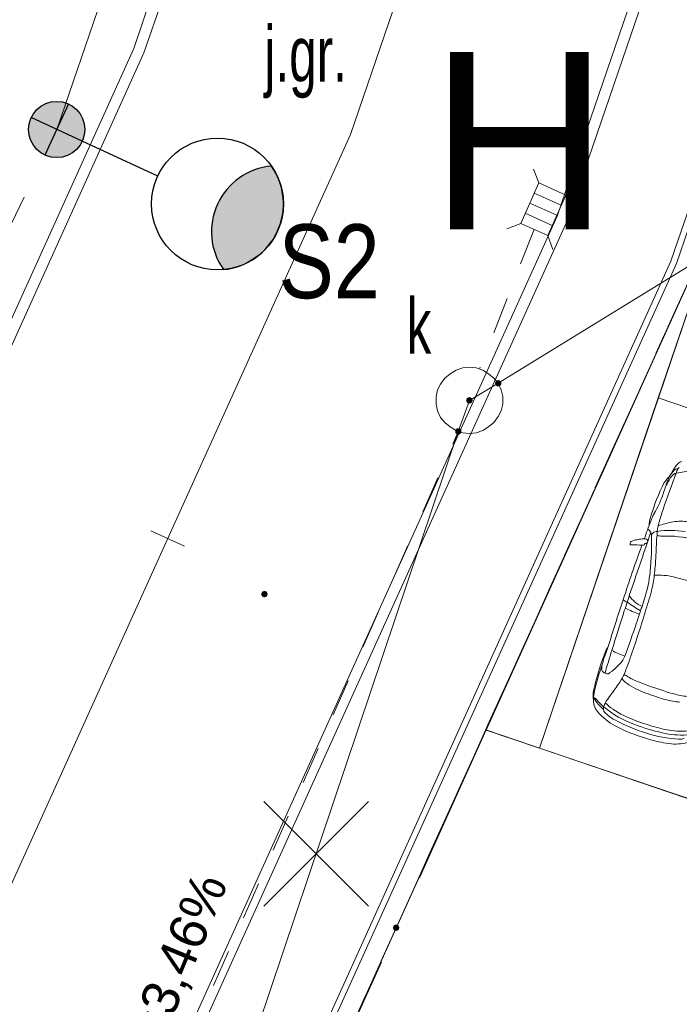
# Model space of a CAD drawing. Header units: metres. Extents: x 6541766 to 6542290, y 5894743 to 5895338.
# Tile 49 of 78: x 6541948 to 6541957, y 5895228 to 5895241. Entities that reach past the tile are written whole.
import ezdxf

# ---------------------------------------------------------------- set-up
doc = ezdxf.new("R2010")
doc.units = ezdxf.units.M
for name, pattern in [('0.5_0.5', [1, 0.5, -0.5]), ('DASHED', [0.75, 0.5, -0.25]), ('egkk-500', [2, 1.5, -0.5]), ('egug-500', [1, 0.5, -0.5])]:
    doc.linetypes.add(name, pattern=pattern)
for name, color, linetype in [('217-kontur klasyfikacyjny', 7, 'Continuous'), ('218-kontur użytku gruntowego', 7, 'Continuous'), ('219-działka ewidencyjna', 7, 'Continuous'), ('_dr_krawężnik wystający 15x30', 214, 'Continuous'), ('_rozbiórki', 1, 'Continuous'), ('jezdnia-Atr17', 7, 'Continuous'), ('przewód kanalizacyjny', 7, 'Continuous'), ('studnia kanalizacyjna', 7, 'Continuous'), ('studnia kanalizacyjna-Atr17', 7, 'Continuous')]:
    doc.layers.add(name, color=color, linetype=linetype)
for name, color, linetype, lineweight in [('_dr_obrzeże 8x30', 210, 'Continuous', 30), ('_dr_ścieki kd', 36, 'Continuous', 30), ('A-OPIS', 4, 'Continuous', 20), ('A-OZNACZENIA', 7, 'Continuous', 15), ('A-PZT', 4, 'Continuous', 9), ('IE - Kable projektowane', 1, 'DASHED', 20), ('IE - podklad', 8, 'Continuous', 9), ('IE - SŁUP', 1, 'Continuous', 30), ('IE - SŁUP 150W', 1, 'Continuous', 30)]:
    doc.layers.add(name, color=color, linetype=linetype, lineweight=lineweight)
doc.layers.add('A-ZIELŃ - PROJ -B', color=7, linetype='Continuous', lineweight=13, true_color=0x91c200)
doc.styles.add('ARIAL', font='arial.ttf')
doc.styles.add('MtXpl_Arial22', font='arial.ttf', dxfattribs={"height": 0.2})
doc.styles.add('MtXpl_Arial67', font='arial.ttf', dxfattribs={"height": 0.2})

# ---------------------------------------------------------------- blocks, each defined once
blk = doc.blocks.new('blok - sanitarne pzt chelmza ng')
at = {"layer": '_dr_ścieki kd', "linetype": '0.5_0.5', "lineweight": 9}
for p, q in [((6542455.305, 5895238.63), (6542454.571, 5895236.754)), ((6542446.122, 5895217.434), (6542454.28, 5895235.9))]:
    blk.add_line(p, q, dxfattribs=at)
at = {"layer": '_dr_ścieki kd', "lineweight": 9, "flags": 128}
for points in [[(6542455.368, 5895239.259), (6542455.297, 5895239.446)], [(6542455.733, 5895239.096), (6542455.368, 5895239.259), (6542455.123, 5895238.712), (6542455.488, 5895238.548), (6542455.733, 5895239.096)], [(6542455.733, 5895239.096), (6542455.92, 5895239.167)], [(6542455.672, 5895238.959), (6542455.307, 5895239.122)], [(6542455.611, 5895238.822), (6542455.246, 5895238.986)], [(6542455.549, 5895238.685), (6542455.184, 5895238.849)], [(6542455.123, 5895238.712), (6542454.936, 5895238.64)], [(6542455.488, 5895238.548), (6542455.559, 5895238.361)]]:
    blk.add_lwpolyline(points, dxfattribs=at)
at = {"layer": '_rozbiórki', "lineweight": 9}
for p, q in [((6542451.652, 5895230.895), (6542453.066, 5895229.481)), ((6542453.066, 5895230.895), (6542451.652, 5895229.481))]:
    blk.add_line(p, q, dxfattribs=at)
at = {"layer": 'przewód kanalizacyjny', "color": 34, "linetype": 'Continuous', "lineweight": 9}
for p, q in [((6542454.82, 5895236.55), (6542523.08, 5895278.6)), ((6542454.82, 5895236.55), (6542481.059, 5895252.714)), ((6542454.43, 5895236.32), (6542454.82, 5895236.55)), ((6542454.43, 5895236.32), (6542454.82, 5895236.55)), ((6542454.28, 5895235.9), (6542454.43, 5895236.32)), ((6542454.28, 5895235.9), (6542454.43, 5895236.32)), ((6542419.51, 5895132.49), (6542454.28, 5895235.9)), ((6542428.063, 5895157.928), (6542454.28, 5895235.9))]:
    blk.add_line(p, q, dxfattribs=at)
at = {"layer": 'studnia kanalizacyjna', "color": 34, "linetype": 'Continuous', "lineweight": 9}
for p, q in [((6542454.25, 5895236.73), (6542454.34, 5895236.76)), ((6542454.34, 5895236.76), (6542454.43, 5895236.77)), ((6542454.43, 5895236.77), (6542454.52, 5895236.76)), ((6542454.52, 5895236.76), (6542454.61, 5895236.73)), ((6542454.04, 5895236.54), (6542454.1, 5895236.62)), ((6542454.1, 5895236.62), (6542454.17, 5895236.68)), ((6542454.17, 5895236.68), (6542454.25, 5895236.73)), ((6542454.61, 5895236.73), (6542454.69, 5895236.68)), ((6542454.69, 5895236.68), (6542454.76, 5895236.62)), ((6542454.76, 5895236.62), (6542454.82, 5895236.55)), ((6542454, 5895236.46), (6542454.04, 5895236.54)), ((6542454.82, 5895236.55), (6542454.86, 5895236.46)), ((6542453.98, 5895236.37), (6542454, 5895236.46)), ((6542453.98, 5895236.27), (6542453.98, 5895236.37)), ((6542454.86, 5895236.46), (6542454.88, 5895236.37)), ((6542454.88, 5895236.37), (6542454.88, 5895236.27)), ((6542454, 5895236.18), (6542453.98, 5895236.27)), ((6542454.88, 5895236.27), (6542454.86, 5895236.18)), ((6542454.04, 5895236.09), (6542454, 5895236.18)), ((6542454.1, 5895236.02), (6542454.04, 5895236.09)), ((6542454.82, 5895236.1), (6542454.76, 5895236.02)), ((6542454.86, 5895236.18), (6542454.82, 5895236.1)), ((6542454.17, 5895235.96), (6542454.1, 5895236.02)), ((6542454.25, 5895235.91), (6542454.17, 5895235.96)), ((6542454.69, 5895235.96), (6542454.61, 5895235.91)), ((6542454.76, 5895236.02), (6542454.69, 5895235.96)), ((6542454.34, 5895235.88), (6542454.25, 5895235.91)), ((6542454.43, 5895235.87), (6542454.34, 5895235.88)), ((6542454.52, 5895235.88), (6542454.43, 5895235.87)), ((6542454.61, 5895235.91), (6542454.52, 5895235.88))]:
    blk.add_line(p, q, dxfattribs=at)
at = {"layer": '_dr_ścieki kd', "linetype": '0.5_0.5', "lineweight": 9, "style": 'MtXpl_Arial22'}
blk.add_text('L=22,2m i=3,46%', height=0.5, rotation=67.5246, dxfattribs=at).set_placement((6542449.079, 5895224.73))
at = {"layer": 'studnia kanalizacyjna-Atr17', "color": 34, "lineweight": 9, "width": 0.667}
blk.add_text('k', height=0.75, dxfattribs=at).set_placement((6542453.58, 5895236.95))
blk = doc.blocks.new('blok - podklad szary rfqfqw')
at = {"color": 8, "lineweight": 9}
for p, q in [((6541966.42, 5895279.76), (6541952.825, 5895239.915)), ((6541952.825, 5895239.915), (6541947.806, 5895228.822))]:
    blk.add_line(p, q, dxfattribs=at)
at = {"color": 8, "linetype": 'ByBlock', "lineweight": 9}
for p, q in [((6541957.225, 5895235.337), (6541957.441, 5895235.37)), ((6541950.58, 5895234.348), (6541950.125, 5895234.554))]:
    blk.add_line(p, q, dxfattribs=at)
for centre, radius, start, end in [((6541957.546, 5895235.169), 0.418, 134.7877, 149.3689), ((6541957.335, 5895235.374), 0.124, 106.3103, 132.0834), ((6541969.906, 5895230.484), 13.578, 159.0591, 161.2754), ((6541958.602, 5895234.363), 1.715, 147.2412, 152.3476), ((6541956.864, 5895235.514), 0.348, 315.7363, 326.4254), ((6541957.477, 5895235.095), 0.395, 134.7168, 152.0167), ((6541956.005, 5895235.982), 1.325, 330.1157, 333.0891), ((6541957.257, 5895235.223), 0.118, 105.7646, 145.2232), ((6541957.24, 5895235.342), 0.0527, 81.86, 140.5345), ((6541957.544, 5895235.247), 0.331, 153.5248, 164.1484), ((6541957.28, 5895235.377), 0.0372, 110.4707, 151.415), ((6541959.421, 5895234.003), 2.647, 152.9043, 163.8747), ((6541952.586, 5895236.573), 4.714, 340.81, 343.0265), ((6541957.413, 5895234.99), 0.411, 136.8307, 147.9741), ((6541957.887, 5895234.931), 0.835, 155.2904, 161.4417), ((6541955.665, 5895235.533), 1.464, 329.7245, 339.6581), ((6541957.51, 5895234.467), 0.666, 150.5441, 160.8639), ((6541962.355, 5895233.067), 5.597, 161.4995, 163.4094), ((6541962.468, 5895232.506), 5.997, 158.6971, 161.1201), ((6541957.148, 5895234.634), 0.289, 159.0107, 181.2399), ((6541957.691, 5895234.477), 0.725, 164.9893, 174.4274), ((6541957.511, 5895232.987), 1.721, 101.7792, 107.9165), ((6541957.296, 5895233.942), 0.743, 84.6537, 100.5897), ((6541956.798, 5895234.497), 0.0912, 24.1604, 62.1018), ((6541958.541, 5895233.924), 1.769, 159.8141, 164.0321), ((6541956.594, 5895234.45), 0.299, 357.7466, 16.4266), ((6541956.99, 5895234.431), 0.124, 115.1851, 145.0442), ((6541956.963, 5895234.476), 0.0718, 85.2264, 111.4836), ((6541959.429, 5895234.289), 2.473, 173.9979, 177.6838), ((6541957.03, 5895234.879), 0.394, 260.3376, 270.4403), ((6541957.153, 5895233.418), 1.144, 80.2642, 99.2527), ((6541979.407, 5895226.163), 24.084, 160.0961, 161.958), ((6542010.526, 5895215.652), 56.868, 160.7505, 161.6106), ((6541956.644, 5895234.38), 0.0425, 162.466, 191.7098), ((6541956.608, 5895234.372), 0.00586, 181.655, 275.7889), ((6541956.64, 5895234.38), 0.0396, 125.4297, 161.152), ((6541956.648, 5895235.709), 1.343, 268.2875, 269.5614), ((6541956.678, 5895234.307), 0.122, 98.8308, 119.8154), ((6541956.656, 5895232.705), 1.66, 86.3617, 90.6272), ((6541956.773, 5895234.033), 0.411, 96.3225, 106.044), ((6541956.816, 5895233.851), 0.597, 92.1437, 98.5219), ((6541956.771, 5895234.391), 0.0304, 252.6688, 330.2332), ((6541956.797, 5895234.376), 0.0711, 67.4812, 92.3639), ((6541956.818, 5895234.357), 0.0286, 89.6013, 136.7781), ((6541956.812, 5895234.413), 0.0281, 282.5553, 334.8272), ((6541956.809, 5895234.414), 0.0312, 334.5323, 62.1009), ((6541952.515, 5895234.427), 4.378, 353.6907, 0.14), ((6541962.459, 5895234.049), 5.511, 176.4583, 178.6078), ((6541956.869, 5895219.694), 14.792, 88.7176, 89.3643), ((6541957.054, 5895232.692), 1.795, 70.6666, 85.332), ((6541952.627, 5895234.443), 4.33, 353.5381, 356.5543), ((6541955.607, 5895234.096), 1.268, 345.6067, 353.2359), ((6541955.718, 5895234.066), 1.216, 344.7588, 354.7737), ((6541956.967, 5895232.91), 1.047, 77.7935, 92.0847), ((6541956.498, 5895230.947), 3.064, 70.3839, 76.9638), ((6541944.556, 5895237.197), 12.746, 343.2912, 344.4516), ((6541949.935, 5895235.659), 7.215, 342.2099, 344.6258), ((6541987.661, 5895223.319), 32.813, 161.6999, 162.8769), ((6541956.635, 5895233.794), 0.215, 233.3895, 250.0881), ((6541951.946, 5895234.987), 4.822, 341.6942, 343.189), ((6541957.564, 5895234.951), 1.688, 233.5787, 240.9385), ((6541956.924, 5895233.896), 0.397, 213.0792, 246.2195), ((6542033.781, 5895208.696), 81.133, 162.21844, 162.61444), ((6541957.582, 5895235.639), 2.371, 243.8286, 248.8787), ((6541945.009, 5895236.966), 12.307, 340.4015, 343.4246), ((6541935.801, 5895240.553), 22.107, 340.878, 341.3275), ((6541968.976, 5895229.396), 12.894, 161.2899, 161.5574), ((6541944.659, 5895237.304), 12.675, 339.4897, 341.641), ((6541957.944, 5895232.213), 1.819, 156.5984, 163.1837), ((6541959.613, 5895231.736), 3.537, 159.4042, 163.1847), ((6541968.085, 5895229.248), 12.297, 162.5355, 164.0274), ((6541956.461, 5895232.85), 0.206, 140.7257, 155.5293), ((6541956.885, 5895233.926), 1.121, 241.7882, 251.5495), ((6541960.373, 5895231.375), 4.371, 161.5402, 166.9449), ((6541956.46, 5895232.691), 0.242, 163.6092, 180.3183), ((6541956.3, 5895232.934), 0.24, 312.3168, 342.7589), ((6541954.693, 5895233.433), 2.001, 338.5147, 342.6907), ((6541958.658, 5895231.893), 2.597, 160.9976, 169.4562), ((6541956.285, 5895232.696), 0.0683, 185.4451, 250.4988), ((6541956.311, 5895232.731), 0.11, 244.0523, 259.5567), ((6541956.166, 5895232.866), 0.281, 300.4883, 308.8023), ((6541955.445, 5895233.755), 1.426, 309.0189, 315.5366), ((6541964.03, 5895229.781), 8.025, 158.6654, 159.3258), ((6541956.298, 5895232.647), 0.0255, 254.889, 296.0443), ((6541953.879, 5895234.242), 3.11, 323.7162, 327.1378), ((6541955.989, 5895232.851), 0.583, 329.4877, 336.0301), ((6541956.896, 5895232.924), 0.548, 222.3984, 235.5549), ((6541956.246, 5895232.102), 0.581, 55.6901, 61.7242), ((6541956.992, 5895233.255), 0.792, 238.1657, 250.6541), ((6541958.734, 5895237.63), 5.501, 248.6268, 252.2742), ((6541956.532, 5895232.331), 0.429, 174.9988, 188.1418), ((6541956.817, 5895232.255), 0.71, 171.286, 181.2654), ((6541889.334, 5895280.215), 82.353, 324.41719, 324.50796), ((6541957.258, 5895233.572), 1.289, 238.5622, 251.4013), ((6541957.609, 5895233.972), 1.674, 250.8174, 257.1755), ((6541956.37, 5895232.276), 0.265, 187.9799, 228.276), ((6541956.913, 5895232.855), 0.981, 214.8844, 226.9167), ((6541956.109, 5895232.265), 0.0345, 54.0892, 90.8866), ((6541956.023, 5895232.152), 0.176, 41.9597, 52.8597), ((6541956.811, 5895232.816), 0.855, 219.714, 228.4765), ((6541956.746, 5895231.997), 0.532, 153.2139, 159.8245), ((6541956.668, 5895232.608), 0.551, 223.3218, 237.3813), ((6541956.626, 5895232.042), 0.405, 141.2871, 151.3524), ((6541957.775, 5895234.785), 2.605, 249.1311, 254.6274), ((6541957.329, 5895233.106), 0.868, 253.6294, 266.2865), ((6541957.528, 5895233.559), 1.253, 256.6175, 264.8824), ((6541956.333, 5895232.153), 0.0908, 162.3135, 215.9884), ((6541957.153, 5895233.278), 1.428, 230.5045, 249.9486), ((6541956.646, 5895232.483), 0.545, 224.7959, 242.3873), ((6541957.137, 5895233.292), 1.38, 236.2745, 250.2505), ((6541956.769, 5895232.604), 0.779, 222.4175, 244.6615), ((6541957.592, 5895234.258), 2.556, 242.0347, 252.4908), ((6541957.798, 5895234.943), 3.158, 249.0856, 254.8371), ((6541957.542, 5895234.162), 2.519, 243.9284, 254.8168), ((6541957.595, 5895234.375), 2.61, 249.0858, 257.6511), ((6541957.34, 5895233.188), 1.344, 254.1383, 265.4018), ((6541957.292, 5895232.431), 0.585, 264.1433, 279.3453), ((6541957.336, 5895233.351), 1.614, 251.4574, 267.3754), ((6541957.323, 5895233.202), 1.536, 253.3201, 263.9539), ((6541957.296, 5895232.898), 1.104, 256.4258, 273.7649), ((6541957.214, 5895232.385), 0.712, 265.8171, 285.653), ((6541957.275, 5895231.855), 0.117, 263.9611, 298.31)]:
    blk.add_arc(centre, radius, start, end, dxfattribs=at)
at = {"color": 8, "linetype": 'Continuous', "lineweight": 9, "extrusion": (0, 0, -1)}
for points in [[(-6541954.782, 5895236.526), (-6541954.796, 5895236.588), (-6541954.776, 5895236.56)], [(-6541954.782, 5895236.526), (-6541954.796, 5895236.588), (-6541954.776, 5895236.56)], [(-6541954.796, 5895236.588), (-6541954.782, 5895236.526), (-6541954.81, 5895236.506)], [(-6541954.796, 5895236.588), (-6541954.782, 5895236.526), (-6541954.81, 5895236.506)], [(-6541954.796, 5895236.588), (-6541954.81, 5895236.506), (-6541954.83, 5895236.594)], [(-6541954.796, 5895236.588), (-6541954.81, 5895236.506), (-6541954.83, 5895236.594)], [(-6541954.83, 5895236.594), (-6541954.81, 5895236.506), (-6541954.844, 5895236.512)], [(-6541954.83, 5895236.594), (-6541954.81, 5895236.506), (-6541954.844, 5895236.512)], [(-6541954.83, 5895236.594), (-6541954.844, 5895236.512), (-6541954.858, 5895236.574)], [(-6541954.83, 5895236.594), (-6541954.844, 5895236.512), (-6541954.858, 5895236.574)], [(-6541954.858, 5895236.574), (-6541954.844, 5895236.512), (-6541954.864, 5895236.54)], [(-6541954.858, 5895236.574), (-6541954.844, 5895236.512), (-6541954.864, 5895236.54)], [(-6541954.398, 5895236.352), (-6541954.43, 5895236.275), (-6541954.43, 5895236.365)], [(-6541954.43, 5895236.365), (-6541954.43, 5895236.275), (-6541954.462, 5895236.288)], [(-6541954.43, 5895236.365), (-6541954.462, 5895236.288), (-6541954.462, 5895236.352)], [(-6541954.398, 5895236.288), (-6541954.398, 5895236.352), (-6541954.385, 5895236.32)], [(-6541954.398, 5895236.352), (-6541954.398, 5895236.288), (-6541954.43, 5895236.275)], [(-6541954.462, 5895236.352), (-6541954.462, 5895236.288), (-6541954.475, 5895236.32)], [(-6541954.24, 5895235.879), (-6541954.259, 5895235.94), (-6541954.237, 5895235.914)], [(-6541954.24, 5895235.879), (-6541954.259, 5895235.94), (-6541954.237, 5895235.914)], [(-6541954.259, 5895235.94), (-6541954.24, 5895235.879), (-6541954.266, 5895235.857)], [(-6541954.259, 5895235.94), (-6541954.24, 5895235.879), (-6541954.266, 5895235.857)], [(-6541954.259, 5895235.94), (-6541954.266, 5895235.857), (-6541954.294, 5895235.943)], [(-6541954.259, 5895235.94), (-6541954.266, 5895235.857), (-6541954.294, 5895235.943)], [(-6541954.294, 5895235.943), (-6541954.266, 5895235.857), (-6541954.301, 5895235.86)], [(-6541954.294, 5895235.943), (-6541954.266, 5895235.857), (-6541954.301, 5895235.86)], [(-6541954.294, 5895235.943), (-6541954.301, 5895235.86), (-6541954.32, 5895235.921)], [(-6541954.294, 5895235.943), (-6541954.301, 5895235.86), (-6541954.32, 5895235.921)], [(-6541954.32, 5895235.921), (-6541954.301, 5895235.86), (-6541954.323, 5895235.886)], [(-6541954.32, 5895235.921), (-6541954.301, 5895235.86), (-6541954.323, 5895235.886)], [(-6541951.628, 5895233.668), (-6541951.628, 5895233.732), (-6541951.615, 5895233.7)], [(-6541951.628, 5895233.668), (-6541951.628, 5895233.732), (-6541951.615, 5895233.7)], [(-6541951.628, 5895233.732), (-6541951.66, 5895233.655), (-6541951.66, 5895233.745)], [(-6541951.628, 5895233.732), (-6541951.66, 5895233.655), (-6541951.66, 5895233.745)], [(-6541951.628, 5895233.732), (-6541951.628, 5895233.668), (-6541951.66, 5895233.655)], [(-6541951.628, 5895233.732), (-6541951.628, 5895233.668), (-6541951.66, 5895233.655)], [(-6541951.66, 5895233.745), (-6541951.66, 5895233.655), (-6541951.692, 5895233.668)], [(-6541951.66, 5895233.745), (-6541951.692, 5895233.668), (-6541951.692, 5895233.732)], [(-6541951.66, 5895233.745), (-6541951.66, 5895233.655), (-6541951.692, 5895233.668)], [(-6541951.66, 5895233.745), (-6541951.692, 5895233.668), (-6541951.692, 5895233.732)], [(-6541951.692, 5895233.732), (-6541951.692, 5895233.668), (-6541951.705, 5895233.7)], [(-6541951.692, 5895233.732), (-6541951.692, 5895233.668), (-6541951.705, 5895233.7)], [(-6541953.408, 5895229.158), (-6541953.408, 5895229.222), (-6541953.395, 5895229.19)], [(-6541953.408, 5895229.222), (-6541953.44, 5895229.145), (-6541953.44, 5895229.235)], [(-6541953.408, 5895229.222), (-6541953.408, 5895229.158), (-6541953.44, 5895229.145)], [(-6541953.44, 5895229.235), (-6541953.44, 5895229.145), (-6541953.472, 5895229.158)], [(-6541953.44, 5895229.235), (-6541953.472, 5895229.158), (-6541953.472, 5895229.222)], [(-6541953.472, 5895229.222), (-6541953.472, 5895229.158), (-6541953.485, 5895229.19)]]:
    blk.add_solid(points, dxfattribs=at)
at = {"layer": '217-kontur klasyfikacyjny', "color": 8, "linetype": 'egkk-500', "lineweight": 9}
for p, q in [((6541957.57, 5895238.32), (6541953.44, 5895229.19)), ((6541953.44, 5895229.19), (6541949.13, 5895219.61))]:
    blk.add_line(p, q, dxfattribs=at)
at = {"layer": '218-kontur użytku gruntowego', "color": 8, "linetype": 'egug-500', "lineweight": 9}
for p, q in [((6541953.44, 5895229.19), (6541957.57, 5895238.32)), ((6541957.57, 5895238.32), (6541953.44, 5895229.19)), ((6541949.13, 5895219.61), (6541953.44, 5895229.19)), ((6541953.44, 5895229.19), (6541949.13, 5895219.61))]:
    blk.add_line(p, q, dxfattribs=at)
at = {"layer": '219-działka ewidencyjna', "color": 8, "linetype": '0.5_0.5', "lineweight": 9}
for p, q in [((6541953.44, 5895229.19), (6541957.57, 5895238.32)), ((6541949.13, 5895219.61), (6541953.44, 5895229.19))]:
    blk.add_line(p, q, dxfattribs=at)
at = {"layer": '_dr_krawężnik wystający 15x30', "color": 8, "lineweight": 9}
for p, q in [((6541959.225, 5895268.428), (6541949.893, 5895241.076)), ((6541955.757, 5895238.754), (6541965.856, 5895268.351)), ((6541955.618, 5895238.81), (6541965.665, 5895268.258)), ((6541958.975, 5895267.23), (6541950.032, 5895241.02)), ((6541949.893, 5895241.076), (6541944.936, 5895230.12)), ((6541950.032, 5895241.02), (6541945.073, 5895230.058)), ((6541950.539, 5895227.585), (6541955.618, 5895238.81)), ((6541950.676, 5895227.523), (6541955.757, 5895238.754))]:
    blk.add_line(p, q, dxfattribs=at)
at = {"layer": '_dr_obrzeże 8x30', "color": 8, "lineweight": 9}
for p, q in [((6541957.154, 5895238.202), (6541967.723, 5895269.18)), ((6541957.228, 5895238.172), (6541967.825, 5895269.229)), ((6541952.042, 5895226.905), (6541957.154, 5895238.202)), ((6541952.115, 5895226.872), (6541957.228, 5895238.172))]:
    blk.add_line(p, q, dxfattribs=at)
at = {"layer": 'A-OZNACZENIA', "color": 8, "linetype": 'DASHED', "lineweight": 9, "ltscale": 5}
blk.add_line((6541949.13, 5895219.61), (6541957.57, 5895238.32), dxfattribs=at)
at = {"layer": 'A-PZT', "color": 8, "lineweight": 9}
for p, q in [((6541958.589, 5895241.088), (6541956.983, 5895236.352)), ((6541956.983, 5895236.352), (6541955.377, 5895231.617)), ((6541956.983, 5895236.352), (6541959.351, 5895235.549)), ((6541959.351, 5895235.549), (6541956.983, 5895236.352)), ((6541952.583, 5895227.285), (6541954.65, 5895231.864)), ((6541954.65, 5895231.864), (6541965.416, 5895228.192)), ((6541955.377, 5895231.617), (6541957.745, 5895230.814))]:
    blk.add_line(p, q, dxfattribs=at)
at = {"layer": 'A-ZIELŃ - PROJ -B', "color": 8, "lineweight": 9}
for p, q in [((6541955.377, 5895231.617), (6541958.589, 5895241.088)), ((6541957.57, 5895238.32), (6541954.657, 5895231.862)), ((6541954.657, 5895231.862), (6541955.377, 5895231.617))]:
    blk.add_line(p, q, dxfattribs=at)
at = {"layer": 'A-OPIS', "color": 8, "lineweight": 9, "style": 'MtXpl_Arial67'}
blk.add_text('H', height=2.4, dxfattribs=at).set_placement((6541953.895, 5895238.63))
at = {"layer": 'jezdnia-Atr17', "color": 8, "lineweight": 9, "width": 0.667}
blk.add_text('j.gr.', height=0.75, dxfattribs=at).set_placement((6541951.66, 5895240.63))
blk = doc.blocks.new('BLOK - IE fewafdeaw')
at = {"layer": 'IE - SŁUP 150W', "ltscale": 0.75}
for points in [[(6541749.231, 5895239.982, 1), (6541748.472, 5895239.982, 1)], [(6541751.754, 5895239.488, 0.57735), (6541751.105, 5895238.087, 0.57735)]]:
    blk.add_hatch(color=8, dxfattribs=at).paths.add_polyline_path(points)
at = {"layer": 'IE - Kable projektowane', "color": 8, "ltscale": 5}
for p, q in [((6541748.852, 5895239.982, 86.721), (6541758.583, 5895268.41, 86.721)), ((6541740.817, 5895223.302, 86.721), (6541748.852, 5895239.982, 86.721))]:
    blk.add_line(p, q, dxfattribs=at)
at = {"layer": 'IE - SŁUP 150W', "color": 8, "ltscale": 0.75}
for p, q in [((6541749.011, 5895240.327, -86.721), (6541748.692, 5895239.637, -86.721)), ((6541749.196, 5895239.822, -86.721), (6541748.507, 5895240.142, -86.721)), ((6541750.217, 5895239.349, -86.721), (6541749.196, 5895239.822, -86.721))]:
    blk.add_line(p, q, dxfattribs=at)
for centre, radius in [((6541748.852, 5895239.982, -86.721), 0.38), ((6541751.025, 5895238.975, -86.721), 0.891)]:
    blk.add_circle(centre, radius, dxfattribs=at)
for centre, start, end in [((6541751.834, 5895238.6, -86.721), 95.1409, 215.1409), ((6541751.025, 5895238.975, -86.721), 275.1409, 35.1409)]:
    blk.add_arc(centre, 0.891, start, end, dxfattribs=at)
at = {"layer": 'IE - SŁUP', "color": 8, "style": 'ARIAL', "width": 0.8}
blk.add_text('S2', height=1, dxfattribs=at).set_placement((6541751.851, 5895237.7))

msp = doc.modelspace()

# ---------------------------------------------------------------- block references
at = {"layer": '_dr_ścieki kd', "lineweight": 9}
msp.add_blockref('blok - sanitarne pzt chelmza ng', (-500, 0), dxfattribs=at)
at = {"layer": 'IE - Kable projektowane'}
msp.add_blockref('BLOK - IE fewafdeaw', (200, 0), dxfattribs=at)
at = {"layer": 'IE - podklad'}
msp.add_blockref('blok - podklad szary rfqfqw', (0, 0), dxfattribs=at)

doc.saveas('drawing.dxf')
